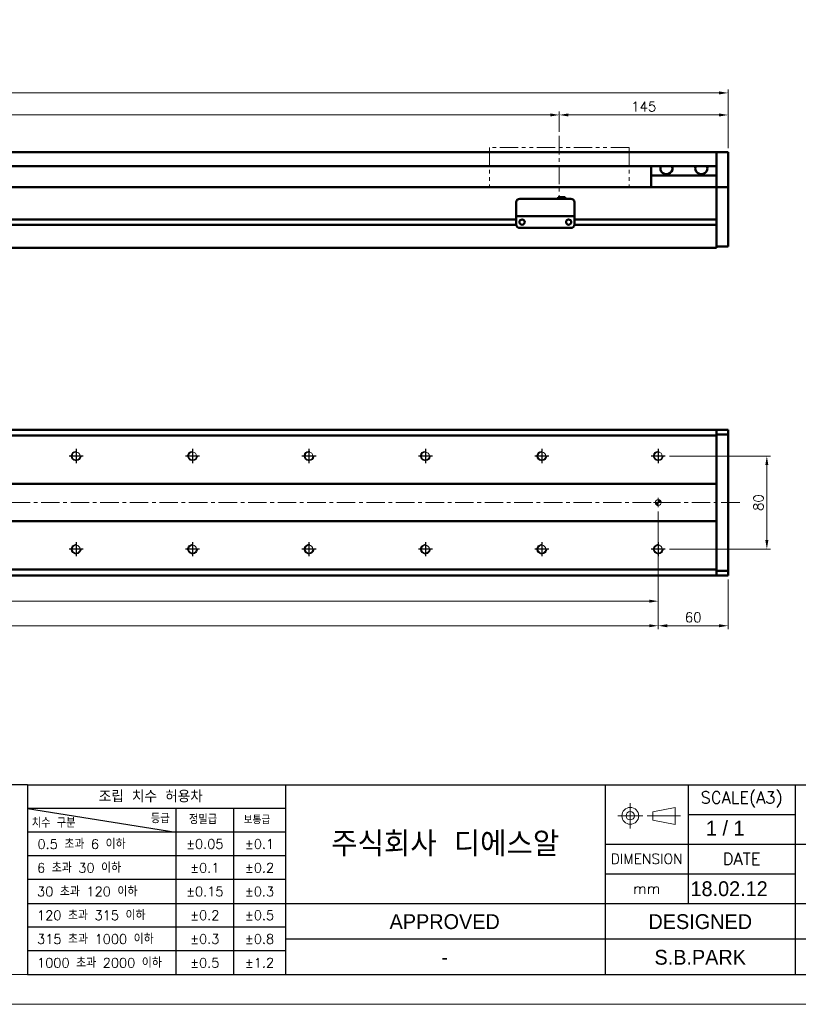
# Model space of a CAD drawing. Header units: millimetres. Extents: x 46891 to 50687, y 6223 to 10043.
# Tile 4 of 6: x 49624 to 50293, y 8529 to 9374. Entities that reach past the tile are written whole.
import ezdxf
from ezdxf.enums import TextEntityAlignment as Align

# ---------------------------------------------------------------- set-up
doc = ezdxf.new("R2010")
doc.units = ezdxf.units.MM
doc.header["$LTSCALE"] = 0.5
doc.linetypes.add('CENTER', pattern=[50.8, 31.75, -6.35, 6.35, -6.35])
doc.linetypes.add('PHANTOM', pattern=[63.5, 31.75, -6.35, 6.35, -6.35, 6.35, -6.35])
doc.layers.get('0').update_dxf_attribs({"lineweight": 20})
doc.layers.add('1', color=1, linetype='CENTER', lineweight=13)
doc.layers.add('외형선(ISO)', color=7, linetype='Continuous', lineweight=50)
for name, color, linetype in [('3', 3, 'Continuous'), ('C', 1, 'CENTER'), ('DIM', 4, 'Continuous')]:
    doc.layers.add(name, color=color, linetype=linetype)
doc.styles.add('ACISOGDT', font='amgdt.shx')
doc.styles.add('DSR TEXT', font='romans.shx', dxfattribs={"bigfont": 'whgtxt.shx'})
doc.styles.get("Standard").update_dxf_attribs({"font": 'romans.shx', "bigfont": 'whgtxt.shx'})
doc.dimstyles.new('DSR', dxfattribs={"dimscale": 2, "dimtxt": 3, "dimasz": 3, "dimexe": 0.5, "dimexo": 0.5, "dimgap": 0.5, "dimtad": 1, "dimdsep": 46, "dimtxsty": 'Standard', "dimcen": 2.5, "dimclrd": 4, "dimclre": 4, "dimclrt": 2, "dimadec": 0, "dimazin": 2, "dimtfac": 1, "dimtmove": 0, "dimatfit": 3, "dimfxl": 0, "dimlwd": -1, "dimlwe": -1, "dimarcsym": 0})

# ---------------------------------------------------------------- blocks, each defined once
blk = doc.blocks.new('A$C13F00394')
for p, q in [((109.11, 28.14), (105.34, 27.43)), ((105.34, 27.43), (105.34, 26.01)), ((109.11, 25.3), (109.11, 28.14)), ((105.34, 26.01), (109.11, 25.3))]:
    blk.add_line(p, q)
for radius in [1.42, 0.71]:
    blk.add_circle((101.56, 26.76), radius)
at = {"layer": '1'}
for p, q in [((101.56, 28.89), (101.56, 24.63)), ((103.69, 26.76), (99.44, 26.76)), ((104.41, 26.76), (110.04, 26.76))]:
    blk.add_line(p, q, dxfattribs=at)
at = {"layer": '3'}
for p, q in [((0, 32), (-207.68, 32)), ((0, 32), (202.32, 32)), ((0, 32), (0, 0)), ((43.43, 32), (43.43, 0)), ((97.32, 32), (97.32, 12)), ((111.32, 32), (111.32, 12)), ((129.32, 32), (129.32, 0)), ((0, 28), (25, 24)), ((43.43, 28), (0, 28)), ((25, 28), (25, 0)), ((34.7, 28), (34.7, 0)), ((111.32, 27), (129.32, 27)), ((43.43, 24), (0, 24)), ((97.32, 22), (202.32, 22)), ((43.43, 20), (0, 20)), ((97.32, 17), (129.32, 17)), ((43.43, 16), (0, 16)), ((0, 12), (129.32, 12)), ((97.32, 12), (97.32, 0)), ((129.32, 12), (202.32, 12)), ((43.43, 8), (0, 8)), ((97.32, 6), (43.43, 6)), ((129.32, 6), (97.32, 6)), ((202.32, 6), (129.32, 6)), ((43.43, 4), (0, 4)), ((0, 0), (202.32, 0))]:
    blk.add_line(p, q, dxfattribs=at)
at = {"color": 0, "style": 'DSR TEXT'}
for s, height, p in [('조립 치수 허용차', 2, (11.97, 29.02)), ('등급', 1.5, (20.77, 25.52)), ('정밀급', 1.5, (27.18, 25.37)), ('보통급', 1.3, (36.41, 25.38)), ('치수 구분', 1.5, (0.69, 24.78)), (' 0.5 초과 6 이하', 1.6, (0.56, 21.19)), (' 6 초과 30 이하', 1.6, (0.49, 17.19)), (' 30 초과 120 이하', 1.6, (0.49, 13.19)), (' 120 초과 315 이하', 1.6, (0.49, 9.19)), (' 315 초과 1000 이하', 1.6, (0.49, 5.19)), (' 1000 초과 2000 이하', 1.6, (0.49, 1.19))]:
    blk.add_text(s, height=height, dxfattribs=at).set_placement(p)
at = {"color": 7, "style": 'ACISOGDT'}
for s, p in [('APPROVED', (70.28, 8.93)), ('DESIGNED', (113.35, 8.93))]:
    blk.add_text(s, height=2.5, dxfattribs=at).set_placement(p, align=Align.MIDDLE_CENTER)
at = {"color": 7, "attachment_point": 5, "style": 'DSR TEXT'}
for s, insert, char_height in [('SCALE(A3)', (120.32, 29.5), 2), ('주식회사 디에스알', (70.37, 22), 4.2), ('DIMENSION', (104.32, 19.5), 1.7), ('DATE', (120.32, 19.5), 2), ('mm', (104.32, 14.5), 1.8)]:
    blk.add_mtext(s, dxfattribs=dict(at, insert=insert, char_height=char_height))
at = {"color": 0, "char_height": 1.6, "attachment_point": 5, "style": 'DSR TEXT'}
for s, insert in [('%%P0.05', (29.85, 22)), ('%%P0.1', (39.07, 22)), ('%%P0.1', (29.85, 18)), ('%%P0.2', (39.07, 18)), ('%%P0.15', (29.85, 14)), ('%%P0.3', (39.07, 14)), ('%%P0.2', (29.85, 10)), ('%%P0.5', (39.07, 10)), ('%%P0.3', (29.85, 6)), ('%%P0.8', (39.07, 6)), ('%%P0.5', (29.85, 2)), ('%%P1.2', (39.07, 2))]:
    blk.add_mtext(s, dxfattribs=dict(at, insert=insert))
blk = doc.blocks.new('A$C1C1952E1')
at = {"color": 1}
blk.add_lwpolyline([(0, 0), (420, 0), (420, 297), (0, 297)], close=True, dxfattribs=at)
at = {"color": 3}
blk.add_lwpolyline([(5, 5), (415, 5), (415, 292), (5, 292)], close=True, dxfattribs=at)
blk = doc.blocks.new('*D85')
at = {"color": 1, "linetype": 'ByBlock'}
for p, q in [((48887.25, 9278.16), (48887.25, 9295.56)), ((48895.05, 9292.56), (50079.45, 9292.56)), ((50087.25, 9278.16), (50087.25, 9295.56))]:
    blk.add_line(p, q, dxfattribs=at)
at = {"color": 1}
for points in [[(48895.05, 9293.86), (48895.05, 9291.26), (48887.25, 9292.56)], [(50079.45, 9293.86), (50079.45, 9291.26), (50087.25, 9292.56)]]:
    blk.add_solid(points, dxfattribs=at)
at = {"layer": 'Defpoints', "color": 0}
for p in [(50087.25, 9292.56), (48887.25, 9274.56), (50087.25, 9274.56)]:
    blk.add_point(p, dxfattribs=at)
at = {"color": 3, "insert": (49487.25, 9299.76), "char_height": 8.4, "attachment_point": 5, "style": 'DSR TEXT'}
blk.add_mtext('STROKE : 1200', dxfattribs=at)
blk = doc.blocks.new('*D86')
at = {"color": 1, "linetype": 'ByBlock'}
for p, q in [((50087.25, 9278.16), (50087.25, 9295.56)), ((50095.05, 9292.56), (50224.45, 9292.56)), ((50232.25, 9264.16), (50232.25, 9295.56))]:
    blk.add_line(p, q, dxfattribs=at)
at = {"color": 1}
for points in [[(50095.05, 9293.86), (50095.05, 9291.26), (50087.25, 9292.56)], [(50224.45, 9293.86), (50224.45, 9291.26), (50232.25, 9292.56)]]:
    blk.add_solid(points, dxfattribs=at)
at = {"layer": 'Defpoints', "color": 0}
for p in [(50232.25, 9292.56), (50087.25, 9274.56), (50232.25, 9260.56)]:
    blk.add_point(p, dxfattribs=at)
at = {"color": 3, "insert": (50159.75, 9299.76), "char_height": 8.4, "attachment_point": 5, "style": 'DSR TEXT'}
blk.add_mtext('145', dxfattribs=at)
blk = doc.blocks.new('*D83')
at = {"color": 1, "linetype": 'ByBlock'}
for p, q in [((48732.25, 9264.16), (48732.25, 9314.5)), ((50224.45, 9311.5), (48740.05, 9311.5)), ((50232.25, 9264.16), (50232.25, 9314.5))]:
    blk.add_line(p, q, dxfattribs=at)
at = {"color": 1}
for points in [[(48740.05, 9312.8), (48740.05, 9310.2), (48732.25, 9311.5)], [(50224.45, 9312.8), (50224.45, 9310.2), (50232.25, 9311.5)]]:
    blk.add_solid(points, dxfattribs=at)
at = {"layer": 'Defpoints', "color": 0}
for p in [(48732.25, 9311.5), (48732.25, 9260.56), (50232.25, 9260.56)]:
    blk.add_point(p, dxfattribs=at)
at = {"color": 3, "insert": (49482.25, 9318.7), "char_height": 8.4, "attachment_point": 5, "style": 'DSR TEXT'}
blk.add_mtext('1500', dxfattribs=at)
blk = doc.blocks.new('A$C33E56CC6')
h = blk.add_hatch()
h.set_pattern_fill('ANSI31', color=256, style=0)
h.set_pattern_definition([(45, (-7065.45672, -6508.5399), (-0.0883883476, 0.0883883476), [])])
h.paths.add_polyline_path([(4, 6.5, 0.414214), (1.5, 4), (4, 4)])
h.paths.add_polyline_path([(6.5, 4), (4, 4), (4, 1.5, 0.414214)])
blk.add_circle((4, 4), 2.5)
at = {"layer": '1'}
for p, q in [((0, 4), (8, 4)), ((4, 0), (4, 8))]:
    blk.add_line(p, q, dxfattribs=at)
blk = doc.blocks.new('tap8')
blk.add_circle((0, 0), 3.4)
at = {"layer": 'C', "color": 1, "linetype": 'CENTER'}
for p, q in [((-6.05, 0), (6.05, 0)), ((0, -6.05), (0, 6.05))]:
    blk.add_line(p, q, dxfattribs=at)
at = {"layer": 'DIM', "color": 3}
blk.add_arc((0, 0), 4, 263.84551, 189.43144, dxfattribs=at)
blk = doc.blocks.new('*D90')
at = {"color": 1, "linetype": 'ByBlock'}
for p, q in [((48772.25, 8952.15), (48772.25, 8872.13)), ((50172.25, 8952.15), (50172.25, 8872.13)), ((48780.05, 8875.13), (50164.45, 8875.13))]:
    blk.add_line(p, q, dxfattribs=at)
at = {"color": 1}
for points in [[(48780.05, 8876.43), (48780.05, 8873.83), (48772.25, 8875.13)], [(50164.45, 8876.43), (50164.45, 8873.83), (50172.25, 8875.13)]]:
    blk.add_solid(points, dxfattribs=at)
at = {"layer": 'Defpoints', "color": 0}
for p in [(48772.25, 8955.75), (50172.25, 8955.75), (50172.25, 8875.13)]:
    blk.add_point(p, dxfattribs=at)
at = {"color": 3, "insert": (49472.25, 8882.33), "char_height": 8.4, "attachment_point": 5, "style": 'DSR TEXT'}
blk.add_mtext('1400%%P0.02', dxfattribs=at)
blk = doc.blocks.new('*D91')
at = {"color": 1, "linetype": 'ByBlock'}
for p, q in [((48772.25, 8908.54), (48772.25, 8851.01)), ((50172.25, 8908.54), (50172.25, 8851.01)), ((48780.05, 8854.01), (50164.45, 8854.01))]:
    blk.add_line(p, q, dxfattribs=at)
at = {"color": 1}
for points in [[(48780.05, 8855.31), (48780.05, 8852.71), (48772.25, 8854.01)], [(50164.45, 8855.31), (50164.45, 8852.71), (50172.25, 8854.01)]]:
    blk.add_solid(points, dxfattribs=at)
at = {"layer": 'Defpoints', "color": 0}
for p in [(48772.25, 8912.14), (50172.25, 8912.14), (50172.25, 8854.01)]:
    blk.add_point(p, dxfattribs=at)
at = {"color": 3, "insert": (49472.25, 8861.21), "char_height": 8.4, "attachment_point": 5, "style": 'DSR TEXT'}
blk.add_mtext('14X100PITCH=1400', dxfattribs=at)
blk = doc.blocks.new('*D92')
at = {"color": 1, "linetype": 'ByBlock'}
for p, q in [((50172.25, 8908.54), (50172.25, 8851.01)), ((50232.25, 8893.65), (50232.25, 8851.01)), ((50180.05, 8854.01), (50224.45, 8854.01))]:
    blk.add_line(p, q, dxfattribs=at)
at = {"color": 1}
for points in [[(50180.05, 8855.31), (50180.05, 8852.71), (50172.25, 8854.01)], [(50224.45, 8855.31), (50224.45, 8852.71), (50232.25, 8854.01)]]:
    blk.add_solid(points, dxfattribs=at)
at = {"layer": 'Defpoints', "color": 0}
for p in [(50172.25, 8912.14), (50232.25, 8897.25), (50232.25, 8854.01)]:
    blk.add_point(p, dxfattribs=at)
at = {"color": 3, "insert": (50202.25, 8861.21), "char_height": 8.4, "attachment_point": 5, "style": 'DSR TEXT'}
blk.add_mtext('60', dxfattribs=at)
blk = doc.blocks.new('*D94')
at = {"color": 1, "linetype": 'ByBlock'}
for p, q in [((50181.9, 8999.75), (50268.5, 8999.75)), ((50265.5, 8927.55), (50265.5, 8991.95)), ((50181.9, 8919.75), (50268.5, 8919.75))]:
    blk.add_line(p, q, dxfattribs=at)
at = {"color": 1}
for points in [[(50264.2, 8991.95), (50266.8, 8991.95), (50265.5, 8999.75)], [(50264.2, 8927.55), (50266.8, 8927.55), (50265.5, 8919.75)]]:
    blk.add_solid(points, dxfattribs=at)
at = {"layer": 'Defpoints', "color": 0}
for p in [(50178.3, 8999.75), (50265.5, 8999.75), (50178.3, 8919.75)]:
    blk.add_point(p, dxfattribs=at)
at = {"color": 3, "insert": (50258.3, 8959.75), "char_height": 8.4, "attachment_point": 5, "rotation": 90, "style": 'DSR TEXT'}
blk.add_mtext('80', dxfattribs=at)

msp = doc.modelspace()

# ---------------------------------------------------------------- linework, layer by layer
at = {"color": 6, "linetype": 'PHANTOM'}
for p, q in [((50147.25224, 9264.55564), (50027.25224, 9264.55564)), ((50027.25224, 9264.55564), (50027.25224, 9230.55564)), ((50147.25224, 9264.55564), (50147.25224, 9230.55564))]:
    msp.add_line(p, q, dxfattribs=at)
at = {"layer": '1'}
for p, q in [((50087.25224, 9274.55564), (50087.25224, 9220.55564)), ((50242.25224, 8959.74981), (48722.25224, 8959.74981))]:
    msp.add_line(p, q, dxfattribs=at)
at = {"layer": '3'}
msp.add_line((49630.61213, 8554.47812), (50661.72712, 8554.47812), dxfattribs=at)
at = {"layer": '외형선(ISO)'}
for p, q in [((48947.25224, 9260.55564), (50222.25224, 9260.55564)), ((50222.25224, 9260.55564), (50222.25224, 9258.55564)), ((50222.25224, 9260.55564), (50232.25224, 9260.55564)), ((50222.25224, 9258.55564), (50222.25224, 9260.55564)), ((50222.25224, 9257.77112), (50222.25224, 9258.55564)), ((50222.25224, 9258.55564), (50222.25224, 9257.77112)), ((50222.25224, 9257.27241), (50222.25224, 9257.77112)), ((50222.25224, 9257.77112), (50222.25224, 9257.27241)), ((50222.25224, 9257.27241), (50222.25224, 9256.20393)), ((50222.25224, 9256.20393), (50222.25224, 9257.27241)), ((50232.25224, 9258.55564), (50232.25224, 9260.55564)), ((50232.25224, 9258.55564), (50232.25224, 9257.77112)), ((50232.25224, 9257.77112), (50232.25224, 9257.27241)), ((50232.25224, 9256.20393), (50232.25224, 9257.27241)), ((48947.25224, 9248.55564), (50222.25224, 9248.55564)), ((50166.25224, 9240.55564), (50166.25224, 9248.55564)), ((50222.25224, 9256.20393), (50222.25224, 9253.21813)), ((50222.25224, 9253.21813), (50222.25224, 9256.20393)), ((50222.25224, 9244.65382), (50222.25224, 9253.21813)), ((50222.25224, 9253.21813), (50222.25224, 9249.05564)), ((50232.25224, 9253.21813), (50232.25224, 9256.20393)), ((50232.25224, 9253.21813), (50232.25224, 9244.65382)), ((50222.25224, 9240.55564), (50166.25224, 9240.55564)), ((50166.25224, 9230.55564), (50166.25224, 9240.55564)), ((50222.25224, 9242.55853), (50222.25224, 9244.65382)), ((50222.25224, 9231.13658), (50222.25224, 9242.55853)), ((50232.25224, 9244.65382), (50232.25224, 9242.55853)), ((50232.25224, 9242.55853), (50232.25224, 9231.13658)), ((50222.25224, 9230.55564), (48892.25224, 9230.55564)), ((50222.25224, 9230.55564), (50222.25224, 9231.13658)), ((50222.25224, 9227.55564), (50222.25224, 9230.55564)), ((50222.25224, 9230.55564), (50222.25224, 9227.55564)), ((50222.25224, 9230.55564), (50232.25224, 9230.55564)), ((50222.25224, 9227.55564), (50222.25224, 9203.00564)), ((50222.25224, 9184.79828), (50222.25224, 9227.55564)), ((50232.25224, 9231.13658), (50232.25224, 9230.55564)), ((50232.25224, 9227.55564), (50232.25224, 9230.55564)), ((50232.25224, 9227.55564), (50232.25224, 9184.79828)), ((50050.25224, 9207.5558), (50050.25224, 9217.5558)), ((50053.25224, 9220.5558), (50097.25224, 9220.5558)), ((50086.25224, 9222.05579), (50086.25224, 9220.5558)), ((50086.25224, 9222.05579), (50092.25224, 9222.05579)), ((50092.25224, 9222.05579), (50092.25224, 9220.5558)), ((50100.25224, 9217.5558), (50100.25224, 9207.5558)), ((50050.25224, 9207.5558), (50050.25224, 9205.55579)), ((50100.25224, 9205.55579), (50100.25224, 9207.5558)), ((50050.26269, 9198.30564), (48946.2418, 9198.30564)), ((50050.26269, 9198.30564), (48946.2418, 9198.30564)), ((50050.25224, 9202.80564), (48946.25224, 9202.80564)), ((50050.25224, 9202.80564), (48946.25224, 9202.80564)), ((50050.25224, 9205.55577), (50050.25224, 9205.55579)), ((50050.25224, 9205.55579), (50100.25224, 9205.55579)), ((50050.25224, 9205.05576), (50050.25224, 9205.55577)), ((50050.25224, 9205.55577), (50053.02274, 9205.55577)), ((50050.25224, 9198.55576), (50050.25224, 9205.05576)), ((50055.27558, 9202.80564), (50055.22891, 9202.80564)), ((50055.48174, 9205.55577), (50057.75224, 9205.55577)), ((50062.75224, 9205.55577), (50087.75224, 9205.55577)), ((50092.75224, 9205.55577), (50095.02274, 9205.55577)), ((50095.27558, 9202.80564), (50095.22891, 9202.80564)), ((50097.48174, 9205.55577), (50100.25224, 9205.55577)), ((50222.25224, 9198.30564), (50100.2418, 9198.30564)), ((50100.25224, 9205.55579), (50100.25224, 9205.55577)), ((50100.25224, 9205.55577), (50100.25224, 9205.05576)), ((50100.25224, 9205.05576), (50100.25224, 9198.55576)), ((50222.25224, 9202.80564), (50100.25224, 9202.80564)), ((50222.25224, 9198.10564), (50222.25224, 9184.79828)), ((50053.25224, 9195.55576), (50097.25224, 9195.55576)), ((50222.25224, 9182.67696), (50222.25224, 9184.79828)), ((50222.25224, 9184.79828), (50222.25224, 9182.67696)), ((50222.25224, 9182.67696), (50222.25224, 9178.55564)), ((50222.25224, 9179.55564), (50222.25224, 9182.67696)), ((50232.25224, 9182.67696), (50232.25224, 9184.79828)), ((50232.25224, 9182.67696), (50232.25224, 9179.55564)), ((48742.25224, 9178.55564), (50222.25224, 9178.55564)), ((50222.25224, 9179.55564), (50232.25224, 9179.55564)), ((50222.25224, 9022.24981), (48742.25224, 9022.24981)), ((50222.25224, 9022.24981), (50222.25224, 9021.37113)), ((50222.25224, 9021.37113), (50222.25224, 9022.24981)), ((50222.25224, 9022.24981), (50232.25224, 9022.24981)), ((50222.25224, 9017.24981), (50222.25224, 9021.37113)), ((50222.25224, 9021.37113), (50222.25224, 9018.24981)), ((50232.25224, 9022.24981), (50232.25224, 9021.37113)), ((50232.25224, 9018.24981), (50232.25224, 9021.37113)), ((50222.25224, 9017.24981), (48742.25224, 9017.24981)), ((50222.25224, 9018.24981), (50232.25224, 9018.24981)), ((50222.25224, 8975.74981), (50222.25224, 9017.24981)), ((50232.25224, 8901.24981), (50232.25224, 9018.24981)), ((48742.25224, 8975.74981), (50222.25224, 8975.74981)), ((50222.25224, 8974.89626), (50222.25224, 8975.74981)), ((50222.25224, 8974.5427), (50222.25224, 8974.89626)), ((50222.25224, 8944.95692), (50222.25224, 8974.5427)), ((50222.25224, 8974.5427), (50222.25224, 8944.95692)), ((50222.25224, 8944.60336), (50222.25224, 8944.95692)), ((50222.25224, 8943.74981), (50222.25224, 8944.60336)), ((50222.25224, 8943.74981), (48742.25224, 8943.74981)), ((50222.25224, 8902.24981), (50222.25224, 8943.74981)), ((48742.25224, 8902.24981), (50222.25224, 8902.24981)), ((50222.25224, 8898.12849), (50222.25224, 8902.24981)), ((50222.25224, 8897.24981), (48742.25224, 8897.24981)), ((50222.25224, 8901.24981), (50222.25224, 8898.12849)), ((50222.25224, 8901.24981), (50232.25224, 8901.24981)), ((50222.25224, 8898.12849), (50222.25224, 8897.24981)), ((50222.25224, 8897.24981), (50222.25224, 8898.12849)), ((50222.25224, 8897.24981), (50232.25224, 8897.24981)), ((50232.25224, 8898.12849), (50232.25224, 8901.24981)), ((50232.25224, 8898.12849), (50232.25224, 8897.24981))]:
    msp.add_line(p, q, dxfattribs=at)
for centre in [(50055.25224, 9200.55576), (50095.25224, 9200.55576)]:
    msp.add_circle(centre, 2.25, dxfattribs=at)
for centre, start, end in [((50053.25224, 9217.5558), 90, 180), ((50097.25224, 9217.5558), 0, 90), ((50053.25224, 9198.55576), 180, 270), ((50097.25224, 9198.55576), 270, 0)]:
    msp.add_arc(centre, 3, start, end, dxfattribs=at)
for centre, major_axis, ratio, start_param, end_param in [((50179.25224, 9246.55564), (5.25, 0), 0.923076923, 2.716178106, 6.708599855), ((50209.25224, 9246.55564), (5.25, 0), 0.923076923, 2.716178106, 6.708599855), ((50054.25224, 9205.55579), (-1.2295, 0), 0.00001, 3.138702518, 6.280295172), ((50060.25224, 9205.55579), (-2.5, 0), 0.00001, 3.141592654, 6.283185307), ((50090.25224, 9205.55579), (-2.5, 0), 0.00001, 3.141592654, 6.283185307), ((50096.25224, 9205.55579), (-1.2295, 0), 0.00001, 3.140629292, 6.282221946)]:
    msp.add_ellipse(centre, major_axis=major_axis, ratio=ratio, start_param=start_param, end_param=end_param, dxfattribs=at)

# ---------------------------------------------------------------- block references
at = {"xscale": 5.096520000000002, "yscale": 5.096520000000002, "zscale": 5.096520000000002}
for name, p in [('A$C1C1952E1', (48546.67132, 8528.99552)), ('A$C13F00394', (49630.61214, 8554.47812))]:
    msp.add_blockref(name, p, dxfattribs=at)
at = {"xscale": -1}
for name, p, rotation in [('tap8', (49672.25224, 8999.74981), 90), ('tap8', (49772.25224, 8999.74981), 90), ('tap8', (49872.25224, 8999.74981), 90), ('tap8', (49972.25224, 8999.74981), 90), ('tap8', (50072.25224, 8999.74981), 90), ('tap8', (50172.25224, 8999.74981), 90), ('A$C33E56CC6', (50168.25224, 8963.74981), 180), ('tap8', (49672.25224, 8919.74981), 90), ('tap8', (49772.25224, 8919.74981), 90), ('tap8', (49872.25224, 8919.74981), 90), ('tap8', (49972.25224, 8919.74981), 90), ('tap8', (50072.25224, 8919.74981), 90), ('tap8', (50172.25224, 8919.74981), 90)]:
    msp.add_blockref(name, p, dxfattribs=dict(at, rotation=rotation))

# ---------------------------------------------------------------- texts
at = {"color": 2, "style": 'ACISOGDT'}
for s, p in [('1 / 1', (50213.17268, 8673.8823)), ('18.02.12', (50199.93176, 8621.8772))]:
    msp.add_text(s, height=12.7413, dxfattribs=at).set_placement(p)
for s, p in [('S.B.PARK', (50208.28362, 8569.38644)), ('-', (49988.81056, 8569.38644))]:
    msp.add_text(s, height=12.7413, dxfattribs=at).set_placement(p, align=Align.MIDDLE_CENTER)

# ---------------------------------------------------------------- dimensions: what is measured, and where the dimension line sits
for base, p1, p2, picture, middle in [((48732.25224, 9311.50123), (50232.25224, 9260.55564), (48732.25224, 9260.55564), '*D83', (49482.25224, 9318.70123)), ((50232.25224, 9292.55749), (50087.25224, 9274.55564), (50232.25224, 9260.55564), '*D86', (50159.75224, 9299.75749)), ((50232.25224, 8854.01487), (50172.25224, 8912.13817), (50232.25224, 8897.24981), '*D92', (50202.25224, 8861.21487))]:
    dim = msp.add_linear_dim(base=base, p1=p1, p2=p2, dimstyle='DSR', override={"dimscale": 3, "dimtxt": 2.8, "dimasz": 2.600136, "dimexe": 1, "dimexo": 1.2, "dimgap": 1, "dimdec": 4, "dimtxsty": 'DSR TEXT', "dimclrd": 1, "dimclre": 1, "dimclrt": 3, "dimtdec": 4, "dimtix": 1})
    dim.commit()
    dim.dimension.update_dxf_attribs({"geometry": picture, "text_midpoint": middle})
for base, p1, p2, text, picture, middle in [((50087.25224, 9292.55749), (48887.25224, 9274.55564), (50087.25224, 9274.55564), 'STROKE : <>', '*D85', (49487.25224, 9299.75749)), ((50172.25224, 8875.12653), (48772.25224, 8955.74981), (50172.25224, 8955.74981), '<>%%P0.02', '*D90', (49472.25224, 8882.32653)), ((50172.25224, 8854.01487), (48772.25224, 8912.13817), (50172.25224, 8912.13817), '14X100PITCH=<>', '*D91', (49472.25224, 8861.21487))]:
    dim = msp.add_linear_dim(base=base, p1=p1, p2=p2, text=text, dimstyle='DSR', override={"dimscale": 3, "dimtxt": 2.8, "dimasz": 2.600136, "dimexe": 1, "dimexo": 1.2, "dimgap": 1, "dimdec": 4, "dimtxsty": 'DSR TEXT', "dimclrd": 1, "dimclre": 1, "dimclrt": 3, "dimtdec": 4, "dimtix": 1})
    dim.commit()
    dim.dimension.update_dxf_attribs({"geometry": picture, "text_midpoint": middle})
dim = msp.add_linear_dim(base=(50265.50158, 8999.74981), p1=(50178.29922, 8919.74981), p2=(50178.29922, 8999.74981), angle=270, dimstyle='DSR', override={"dimscale": 3, "dimtxt": 2.8, "dimasz": 2.600136, "dimexe": 1, "dimexo": 1.2, "dimgap": 1, "dimdec": 4, "dimtxsty": 'DSR TEXT', "dimclrd": 1, "dimclre": 1, "dimclrt": 3, "dimtdec": 4, "dimtix": 1})
dim.commit()
dim.dimension.update_dxf_attribs({"geometry": '*D94', "text_midpoint": (50258.30158, 8959.74981)})

doc.saveas('drawing.dxf')
